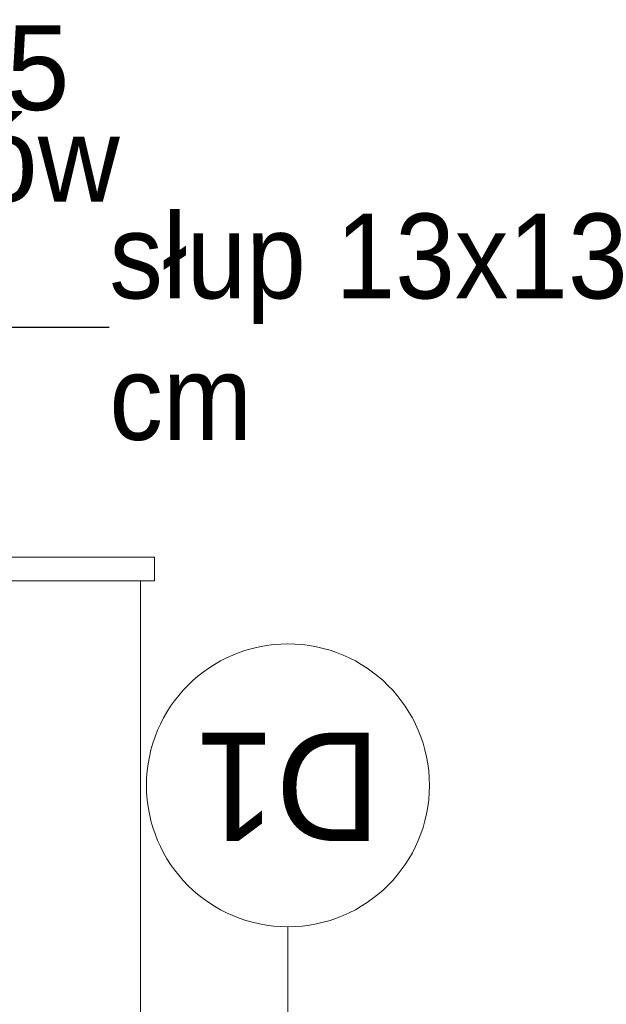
# Model space of a CAD drawing. Extents: x -623047 to -199286, y -27077 to 168279.
# Tile 27 of 194: x -586999 to -585755, y -6338 to -4249. Entities that reach past the tile are written whole.
import ezdxf

# ---------------------------------------------------------------- set-up
doc = ezdxf.new("R2010")
doc.units = 0
doc.header["$MEASUREMENT"] = 0
doc.layers.add('Arch opisy', color=7, linetype='Continuous')
for name, color, linetype, lineweight in [('Arch opisy_Nr_Pióra__1', 7, 'Continuous', 25), ('Arch opisy_Nr_Pióra__21', 7, 'Continuous', 9), ('INWENT OPISY_Nr_Pióra__21', 7, 'Continuous', 9)]:
    doc.layers.add(name, color=color, linetype=linetype, lineweight=lineweight)
doc.layers.add('INWENT.ŚCIANY_Nr_Pióra__2', color=7, linetype='Continuous', lineweight=13, true_color=0x7f7f7f)
doc.styles.add('GENERATED_STYLE_4', font='txt')
doc.styles.add('GENERATED_STYLE_5', font='txt')
doc.dimstyles.new('GENERATED_STYLE__7', dxfattribs={"dimtxt": 0.18, "dimasz": 182.4, "dimexe": 0.18, "dimexo": 0.0625, "dimgap": 0.09, "dimtad": 0, "dimtih": 1, "dimtoh": 1, "dimdec": 4, "dimzin": 0, "dimdsep": 46, "dimcen": 0.09, "dimadec": 0, "dimazin": 0, "dimtfac": 1, "dimtdec": 4, "dimtmove": 0, "dimatfit": 3, "dimldrblk": 'ARROWHEAD_5', "dimfxl": 0, "dimtolj": 1, "dimtzin": 0, "dimarcsym": 0})

# ---------------------------------------------------------------- blocks, each defined once
blk = doc.blocks.new('ARROWHEAD_5')
at = {"color": 0, "linetype": 'Continuous', "lineweight": 0}
blk.add_line((0, 0), (-1, 0), dxfattribs=at)
blk.add_solid([(-1, 0.2679), (0, 0), (-1, -0.2679), (-1, 0.2679)], dxfattribs=at)
blk = doc.blocks.new('Linia_126', base_point=(-586430.5, -7233.7))
at = {"layer": 'Arch opisy_Nr_Pióra__21', "linetype": 'Continuous'}
blk.add_line((-586430.5, -7233.7), (-586430.5, -6173.3), dxfattribs=at)
blk.add_circle((-586430.5, -5873.3), 300, dxfattribs=at)

msp = doc.modelspace()

# ---------------------------------------------------------------- linework, layer by layer
at = {"layer": 'INWENT.ŚCIANY_Nr_Pióra__2', "linetype": 'Continuous'}
for p, q in [((-586713.4, -5389.6), (-588043.4, -5389.6)), ((-586713.4, -5439.6), (-586713.4, -5389.6)), ((-586713.4, -5439.6), (-588043.4, -5439.6)), ((-586743.4, -6904.6), (-586743.4, -5439.6))]:
    msp.add_line(p, q, dxfattribs=at)

# ---------------------------------------------------------------- block references
at = {"layer": 'Arch opisy', "linetype": 'Continuous'}
msp.add_blockref('Linia_126', (-586430.5, -7233.7), dxfattribs=at)

# ---------------------------------------------------------------- texts
at = {"layer": 'Arch opisy_Nr_Pióra__1', "linetype": 'Continuous', "insert": (-586430.5, -5991.7), "char_height": 230, "attachment_point": 2, "rotation": 180, "style": 'GENERATED_STYLE_5'}
msp.add_mtext('{D1}', dxfattribs=at)
at = {"layer": 'INWENT OPISY_Nr_Pióra__21', "linetype": 'Continuous', "insert": (-588191.8, -4475.1), "char_height": 180, "width": 1455.25, "attachment_point": 4, "line_spacing_factor": 0.323863, "style": 'GENERATED_STYLE_4'}
msp.add_mtext('{belka 13x15 cm\\Pw linii słupów}', dxfattribs=at)
at = {"layer": 'INWENT OPISY_Nr_Pióra__21', "linetype": 'Continuous', "insert": (-586809.7, -4901.7), "char_height": 180, "width": 1340.05, "attachment_point": 4, "style": 'GENERATED_STYLE_4'}
msp.add_mtext('{słup 13x13 cm}', dxfattribs=at)

# ---------------------------------------------------------------- leaders
at = {"layer": 'INWENT OPISY_Nr_Pióra__21', "linetype": 'Continuous', "annotation_type": 0, "has_hookline": 1, "hookline_direction": 0}
for points, text_width in [([(-589388, -4844.6), (-588706.7, -4475.1), (-588191.9, -4475.1)], 1337.1), ([(-589703.4, -5719.5), (-587363.6, -4901.7), (-586809.8, -4901.7)], 754.3)]:
    msp.add_leader(points, dimstyle='GENERATED_STYLE__7', dxfattribs=dict(at, text_width=text_width))

doc.saveas('drawing.dxf')
